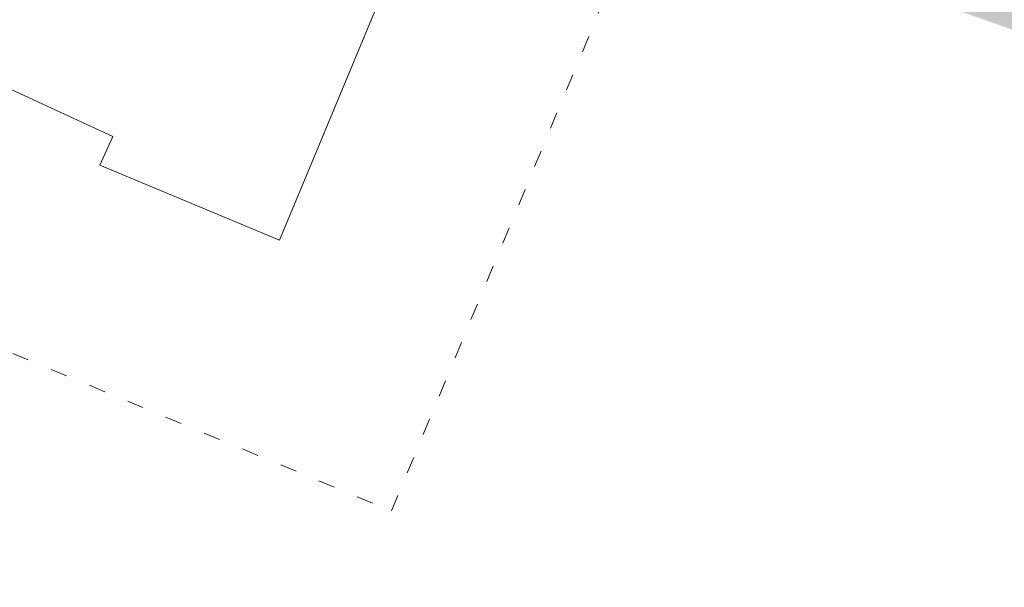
# Model space of a CAD drawing. Header units: inches. Extents: x -93 to 151, y -96 to 115.
# Tile 61 of 126: x -22.48 to -15.35, y 27.15 to 31.26. Entities that reach past the tile are written whole.
import ezdxf

# ---------------------------------------------------------------- set-up
doc = ezdxf.new("R2010")
doc.units = ezdxf.units.IN
doc.header["$MEASUREMENT"] = 0
doc.linetypes.add('ACAD_ISO03W100', pattern=[30, 12, -18])
for name, color, linetype, lineweight in [('1_mapa', 7, 'Continuous', 5), ('1_projektowane', 7, 'Continuous', 5), ('1_trawnik', 84, 'Continuous', 0), ('strefa', 7, 'ACAD_ISO03W100', 5)]:
    doc.layers.add(name, color=color, linetype=linetype, lineweight=lineweight)
picture_1 = doc.add_image_def('image1.jpg', size_in_pixel=(9921, 7015))

msp = doc.modelspace()

# ---------------------------------------------------------------- hatches: boundary and pattern name
at = {"layer": '1_trawnik'}
h = msp.add_hatch(dxfattribs=at)
h.set_pattern_fill('GRASS', color=256, scale=0.5)
h.paths.add_polyline_path([(-34.7935, 40.9898), (-29.2822, 38.2964), (-25.8682, 49.1163), (-31.7251, 50.8916), (-35.244, 41.1748)])
h.paths.add_polyline_path([(-16.1614, 46.2548), (-18.8496, 37.416), (-26.5718, 39.7883), (-29.31, 31.2721), (-25.8343, 29.4543), (-23.4102, 35.1312), (-17.2315, 32.7077), (-17.124, 32.6633), (-17.3909, 31.9261), (-11.6179, 29.8953), (-7.962, 43.991), (-11.0913, 44.8438), (-11.5145, 43.0161), (-10.0677, 42.6199), (-12.0483, 35.3862), (-17.8353, 36.9707), (-16.2508, 42.7577), (-13.3573, 41.9654), (-12.9612, 43.4122), (-11.5145, 43.0161), (-11.0913, 44.8438)])
h.paths.add_polyline_path([(-2.1532, 21.3265), (1.6432, 18.4), (-1.3289, 14.7642), (-6.1352, 16.8383)])

# ---------------------------------------------------------------- linework, layer by layer
at = {"layer": '1_projektowane', "color": 5}
msp.add_lwpolyline([(-22.6013, 33.0681), (-23.4361, 31.1678), (-21.8027, 30.4157), (-21.8986, 30.2075), (-20.5961, 29.6657), (-19.6651, 31.9036), (-22.6013, 33.0681)], dxfattribs=at)
at = {"layer": 'strefa', "color": 5, "ltscale": 0.01}
msp.add_lwpolyline([(-23.3928, 34.9956), (-25.4023, 30.4217), (-23.7926, 29.6805), (-23.9123, 29.4206), (-19.7872, 27.7046), (-17.6944, 32.7356)], close=True, dxfattribs=at)

# ---------------------------------------------------------------- pictures from other files: only their frames are drawn
at = {"layer": '1_mapa'}
image = msp.add_image(picture_1, insert=(55.5372, -96.0192), size_in_units=(210.6508, 148.9483), rotation=90, dxfattribs=dict(at, fade=40))
image.dxf.flags = 7

doc.saveas('drawing.dxf')
